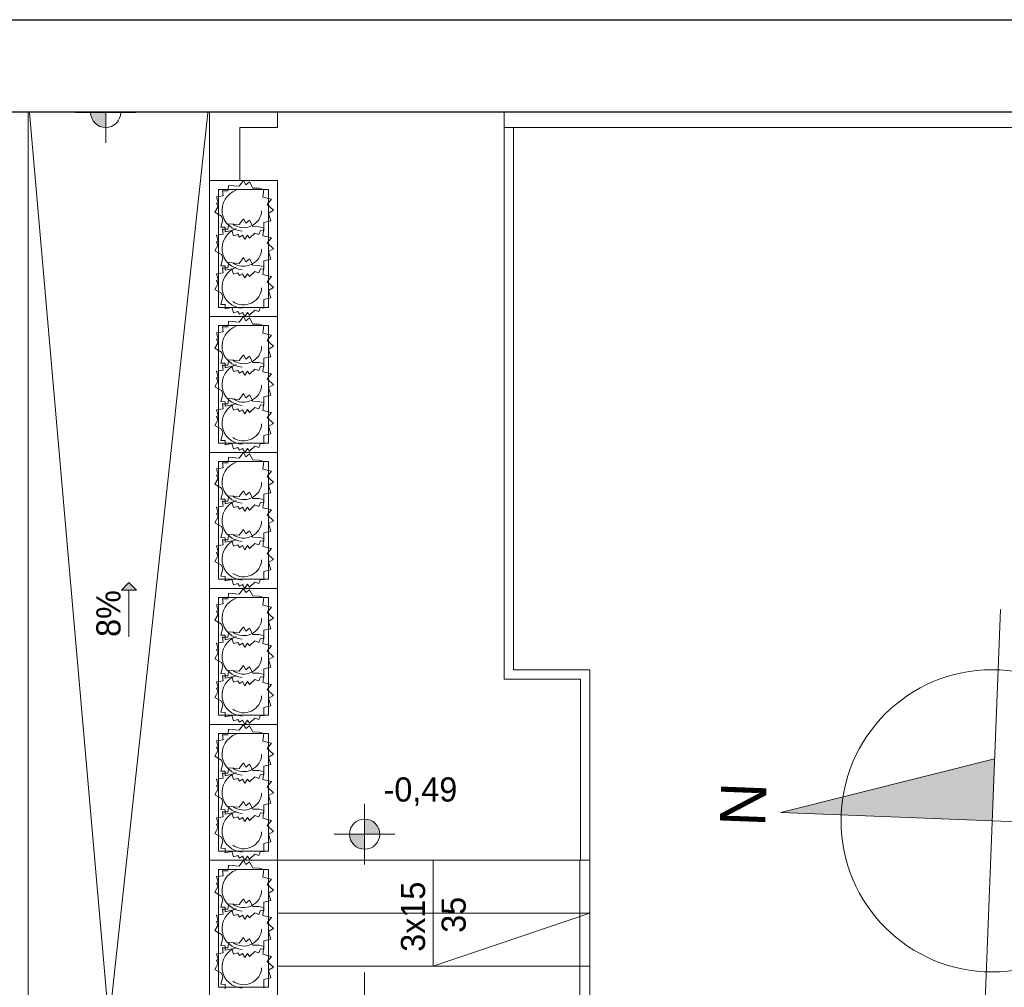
# Model space of a CAD drawing. Extents: x -220312 to -8310, y -91840 to 81907.
# Tile 113 of 128: x -111603 to -105089, y 4704 to 11109. Entities that reach past the tile are written whole.
import ezdxf

# ---------------------------------------------------------------- set-up
doc = ezdxf.new("R2010")
doc.units = 0
doc.header["$MEASUREMENT"] = 0
doc.set_wipeout_variables(frame=1)
doc.layers.add('#kan_san-op', color=34, linetype='Continuous')
for name, color, linetype, lineweight in [('#ks', 34, 'Continuous', 30), ('Arch schody_Nr_Pióra__21', 7, 'Continuous', 9), ('arch spadki_Nr_Pióra__21', 7, 'Continuous', 9), ('ARCH TABELA_Nr_Pióra__21', 7, 'Continuous', 9), ('Arch tabelki_Nr_Pióra__21', 7, 'Continuous', 9), ('arch wypelnienia_Nr_Pióra__21', 7, 'Continuous', 9), ('INWENT RZĘDNE_Nr_Pióra__21', 7, 'Continuous', 9), ('PODKŁAD', 252, 'Continuous', 35), ('RAMKA', 255, 'Continuous', 35)]:
    doc.layers.add(name, color=color, linetype=linetype, lineweight=lineweight)
doc.layers.add('Arch wyposarzenie_Nr_Pióra__4', color=7, linetype='Continuous', lineweight=9, true_color=0x029e21)
doc.styles.add('GENERATED_STYLE_2', font='txt')
doc.styles.add('GENERATED_STYLE_6', font='txt')

# ---------------------------------------------------------------- blocks, each defined once
blk = doc.blocks.new('parter')
at = {"layer": 'Arch schody_Nr_Pióra__21', "linetype": 'Continuous'}
blk.add_hatch(color=252, dxfattribs=at).paths.add_polyline_path([(-172550.6, 7383.8), (-172500.6, 7333.8), (-172600.6, 7333.8)], flags=0)
at = {"layer": 'INWENT RZĘDNE_Nr_Pióra__21', "linetype": 'Continuous'}
for points in [[(-172704.4, 10494.9), (-172604.4, 10494.9), (-172612, 10533.1), (-172633.7, 10565.6), (-172666.1, 10587.2), (-172704.4, 10594.9)], [(-172704.4, 10494.9), (-172804.4, 10494.9), (-172796.8, 10456.6), (-172775.1, 10424.1), (-172742.6, 10402.5), (-172704.4, 10394.9)], [(-170992.1, 5718), (-170892.1, 5718), (-170899.7, 5756.2), (-170921.4, 5788.7), (-170953.8, 5810.3), (-170992.1, 5818)], [(-170992.1, 5718), (-171092.1, 5718), (-171084.5, 5679.7), (-171062.8, 5647.3), (-171030.4, 5625.6), (-170992.1, 5618)]]:
    blk.add_hatch(color=252, dxfattribs=at).paths.add_polyline_path(points, flags=0)
at = {"layer": 'Arch schody_Nr_Pióra__21', "color": 252, "linetype": 'Continuous'}
for p, q in [((-173282.4, 10594.9), (-172017.4, 10594.9)), ((-173217.4, 4474.9), (-173217.4, 10594.9)), ((-172682.4, 4474.9), (-173217.4, 10594.9)), ((-172682.4, 4474.9), (-172017.4, 10594.9)), ((-172017.4, 10594.9), (-171566.5, 10594.9)), ((-172017.4, 4474.9), (-172017.4, 10594.9)), ((-171567.4, 10594.9), (-171567.4, 10394.9)), ((-170067.4, 10594.9), (-163222.4, 10594.9)), ((-170067.4, 10594.9), (-170067.4, 10394.9)), ((-172017.4, 10044.9), (-172017.4, 10494.9)), ((-171817.4, 10394.9), (-171566.5, 10394.9)), ((-171817.4, 10044.9), (-171817.4, 10394.9)), ((-170067.4, 10394.9), (-163422.4, 10394.9)), ((-170067.4, 10394.9), (-170067.4, 6744.9)), ((-170007.4, 10394.9), (-170007.4, 6804.9)), ((-171567.4, 10044.9), (-172017.4, 10044.9)), ((-172017.4, 10044.9), (-172017.4, 9144.9)), ((-171567.4, 9144.9), (-171567.4, 10044.9)), ((-171957.4, 9984.9), (-171957.4, 9204.9)), ((-171627.4, 9984.9), (-171957.4, 9984.9)), ((-171627.4, 9204.9), (-171627.4, 9984.9)), ((-171957.4, 9204.9), (-171627.4, 9204.9)), ((-171567.4, 9144.9), (-172017.4, 9144.9)), ((-171567.4, 9144.9), (-172017.4, 9144.9)), ((-172017.4, 9144.9), (-172017.4, 8244.9)), ((-171567.4, 8244.9), (-171567.4, 9144.9)), ((-171957.4, 9084.9), (-171957.4, 8304.9)), ((-171627.4, 9084.9), (-171957.4, 9084.9)), ((-171627.4, 8304.9), (-171627.4, 9084.9)), ((-171957.4, 8304.9), (-171627.4, 8304.9)), ((-171567.4, 8244.9), (-172017.4, 8244.9)), ((-172017.4, 8244.9), (-172017.4, 7344.9)), ((-171567.4, 8244.9), (-172017.4, 8244.9)), ((-171567.4, 7344.9), (-171567.4, 8244.9)), ((-171957.4, 8184.9), (-171957.4, 7404.9)), ((-171627.4, 8184.9), (-171957.4, 8184.9)), ((-171627.4, 7404.9), (-171627.4, 8184.9)), ((-172550.6, 7383.8), (-172600.6, 7333.8)), ((-172550.6, 7383.8), (-172500.6, 7333.8)), ((-171957.4, 7404.9), (-171627.4, 7404.9)), ((-172500.6, 7333.8), (-172600.6, 7333.8)), ((-172550.6, 7023.8), (-172550.6, 7333.8)), ((-171567.4, 7344.9), (-172017.4, 7344.9)), ((-171567.4, 7344.9), (-172017.4, 7344.9)), ((-172017.4, 7344.9), (-172017.4, 6444.9)), ((-171567.4, 6444.9), (-171567.4, 7344.9)), ((-171957.4, 7284.9), (-171957.4, 6504.9)), ((-171627.4, 7284.9), (-171957.4, 7284.9)), ((-171627.4, 6504.9), (-171627.4, 7284.9)), ((-169502.4, 6804.9), (-170007.4, 6804.9)), ((-169502.4, 6804.9), (-169502.4, 5544.9)), ((-169562.4, 6744.9), (-170067.4, 6744.9)), ((-169562.4, 5544.9), (-169562.4, 6744.9)), ((-171957.4, 6504.9), (-171627.4, 6504.9)), ((-171567.4, 6444.9), (-172017.4, 6444.9)), ((-171567.4, 6444.9), (-172017.4, 6444.9)), ((-172017.4, 6444.9), (-172017.4, 5544.9)), ((-171957.4, 6384.9), (-171957.4, 5604.9)), ((-171627.4, 6384.9), (-171957.4, 6384.9)), ((-171627.4, 5604.9), (-171627.4, 6384.9)), ((-171567.4, 5544.9), (-171567.4, 6444.9)), ((-171957.4, 5604.9), (-171627.4, 5604.9)), ((-171567.4, 5544.9), (-172017.4, 5544.9)), ((-172017.4, 5544.9), (-172017.4, 4644.9)), ((-171567.4, 5544.9), (-172017.4, 5544.9)), ((-171567.4, 4644.9), (-171567.4, 5544.9)), ((-169502.4, 5544.9), (-171567.4, 5544.9)), ((-170537.4, 5544.9), (-170537.4, 4844.9)), ((-169567.4, 2844.9), (-169567.4, 5544.9)), ((-169502.4, 2844.9), (-169502.4, 5544.9)), ((-171957.4, 5484.9), (-171957.4, 4704.9)), ((-171627.4, 5484.9), (-171957.4, 5484.9)), ((-171627.4, 4704.9), (-171627.4, 5484.9)), ((-169502.4, 5194.9), (-171567.4, 5194.9)), ((-170537.4, 4844.9), (-169502.4, 5194.9)), ((-169502.4, 4844.9), (-171567.4, 4844.9)), ((-171957.4, 4704.9), (-171627.4, 4704.9))]:
    blk.add_line(p, q, dxfattribs=at)
at = {"layer": 'ARCH TABELA_Nr_Pióra__21', "color": 252, "linetype": 'Continuous'}
for p, q in [((-166894.1, 4407.7), (-166785.9, 7205.6)), ((-166824.1, 6216.3), (-168238.9, 5860.7)), ((-165441, 5752.5), (-168238.9, 5860.7))]:
    blk.add_line(p, q, dxfattribs=at)
blk.add_circle((-166840, 5806.6), 1000, dxfattribs=at)
at = {"layer": 'arch wypelnienia_Nr_Pióra__21', "color": 252, "linetype": 'Continuous'}
for points in [[(-166840, 5806.6), (-168238.9, 5860.7), (-166840, 6212.3)], [(-166840, 5806.6), (-166840, 6212.3), (-166824.1, 6216.3)]]:
    blk.add_solid(points, dxfattribs=at)
at = {"layer": 'Arch wyposarzenie_Nr_Pióra__4', "color": 252, "linetype": 'Continuous'}
for p, q in [((-171821.3, 10006.7), (-171793.5, 10044.9)), ((-171793.5, 10044.9), (-171776.8, 10016.5)), ((-171776.8, 10016.5), (-171753.2, 10036)), ((-171753.2, 10036), (-171731.7, 9994.6)), ((-171932.2, 9976), (-171895.9, 9976.4)), ((-171927.2, 9942.8), (-171932.2, 9976)), ((-171895.9, 9976.4), (-171895.5, 9983.3)), ((-171895.5, 9983.3), (-171891.5, 10012.4)), ((-171891.5, 10012.4), (-171821.3, 10006.7)), ((-171731.7, 9994.6), (-171690.4, 9993.3)), ((-171690.4, 9993.3), (-171658.2, 9984.5)), ((-171658.2, 9984.5), (-171665.4, 9933.4)), ((-171971.8, 9936.8), (-171927.2, 9942.8)), ((-171959.9, 9899.4), (-171971.8, 9936.8)), ((-171665.4, 9933.4), (-171608.2, 9920)), ((-171608.2, 9920), (-171635.8, 9885.4)), ((-171983.3, 9833.8), (-171959.6, 9873)), ((-171972.3, 9891.8), (-171959.9, 9899.4)), ((-171959.6, 9873), (-171972.3, 9891.8)), ((-171635.8, 9885.4), (-171594, 9847.2)), ((-171594, 9847.2), (-171627.4, 9828)), ((-171938.6, 9808.4), (-171983.3, 9833.8)), ((-171942.3, 9735.3), (-171929.2, 9784.1)), ((-171929.2, 9784.1), (-171938.6, 9808.4)), ((-171821.3, 9752.2), (-171793.5, 9790.4)), ((-171793.5, 9790.4), (-171776.8, 9762.1)), ((-171776.8, 9762.1), (-171753.2, 9781.5)), ((-171753.2, 9781.5), (-171731.7, 9740.1)), ((-171611.3, 9778.1), (-171658.9, 9767.6)), ((-171627.4, 9828), (-171611.3, 9778.1)), ((-171913.6, 9734.6), (-171942.3, 9735.3)), ((-171932.2, 9721.6), (-171895.9, 9721.9)), ((-171927.2, 9688.4), (-171932.2, 9721.6)), ((-171914.2, 9704.8), (-171913.6, 9734.6)), ((-171869.9, 9714.6), (-171914.2, 9704.8)), ((-171895.9, 9721.9), (-171895.5, 9728.8)), ((-171895.5, 9728.8), (-171891.5, 9757.9)), ((-171891.5, 9757.9), (-171821.3, 9752.2)), ((-171858.1, 9679.3), (-171869.9, 9714.6)), ((-171731.7, 9740.1), (-171690.4, 9738.8)), ((-171680.8, 9714.1), (-171690.7, 9687.4)), ((-171690.4, 9738.8), (-171658.2, 9730)), ((-171657.6, 9711), (-171680.8, 9714.1)), ((-171658.2, 9730), (-171665.4, 9679)), ((-171658.9, 9767.6), (-171657.6, 9711)), ((-171972.3, 9637.3), (-171959.9, 9644.9)), ((-171971.8, 9682.4), (-171927.2, 9688.4)), ((-171959.9, 9644.9), (-171971.8, 9682.4)), ((-171831.5, 9687.3), (-171858.1, 9679.3)), ((-171820.4, 9669.8), (-171831.5, 9687.3)), ((-171800.2, 9682.1), (-171820.4, 9669.8)), ((-171784.7, 9655.4), (-171800.2, 9682.1)), ((-171766.6, 9682.3), (-171784.7, 9655.4)), ((-171753.6, 9663.5), (-171766.6, 9682.3)), ((-171717.4, 9696.8), (-171753.6, 9663.5)), ((-171690.7, 9687.4), (-171717.4, 9696.8)), ((-171665.4, 9679), (-171608.2, 9665.6)), ((-171608.2, 9665.6), (-171635.8, 9630.9)), ((-171983.3, 9579.4), (-171959.6, 9618.5)), ((-171938.6, 9554), (-171983.3, 9579.4)), ((-171959.6, 9618.5), (-171972.3, 9637.3)), ((-171635.8, 9630.9), (-171594, 9592.7)), ((-171594, 9592.7), (-171627.4, 9573.6)), ((-171942.3, 9480.8), (-171929.2, 9529.6)), ((-171929.2, 9529.6), (-171938.6, 9554)), ((-171821.3, 9496.1), (-171793.5, 9534.3)), ((-171793.5, 9534.3), (-171776.8, 9506)), ((-171776.8, 9506), (-171753.2, 9525.5)), ((-171753.2, 9525.5), (-171731.7, 9484)), ((-171611.3, 9523.7), (-171658.9, 9513.1)), ((-171658.9, 9513.1), (-171657.6, 9456.6)), ((-171627.4, 9573.6), (-171611.3, 9523.7)), ((-171913.6, 9480.1), (-171942.3, 9480.8)), ((-171932.2, 9465.5), (-171895.9, 9465.8)), ((-171927.2, 9432.3), (-171932.2, 9465.5)), ((-171914.2, 9450.4), (-171913.6, 9480.1)), ((-171869.9, 9460.1), (-171914.2, 9450.4)), ((-171895.9, 9465.8), (-171895.5, 9472.7)), ((-171895.5, 9472.7), (-171891.5, 9501.9)), ((-171891.5, 9501.9), (-171821.3, 9496.1)), ((-171858.1, 9424.8), (-171869.9, 9460.1)), ((-171731.7, 9484), (-171690.4, 9482.7)), ((-171680.8, 9459.7), (-171690.7, 9432.9)), ((-171690.4, 9482.7), (-171658.2, 9474)), ((-171657.6, 9456.6), (-171680.8, 9459.7)), ((-171658.2, 9474), (-171665.4, 9422.9)), ((-171972.3, 9381.2), (-171959.9, 9388.8)), ((-171959.6, 9362.4), (-171972.3, 9381.2)), ((-171971.8, 9426.3), (-171927.2, 9432.3)), ((-171959.9, 9388.8), (-171971.8, 9426.3)), ((-171831.5, 9432.8), (-171858.1, 9424.8)), ((-171820.4, 9415.3), (-171831.5, 9432.8)), ((-171800.2, 9427.7), (-171820.4, 9415.3)), ((-171784.7, 9400.9), (-171800.2, 9427.7)), ((-171766.6, 9427.8), (-171784.7, 9400.9)), ((-171753.6, 9409), (-171766.6, 9427.8)), ((-171717.4, 9442.4), (-171753.6, 9409)), ((-171690.7, 9432.9), (-171717.4, 9442.4)), ((-171665.4, 9422.9), (-171608.2, 9409.5)), ((-171608.2, 9409.5), (-171635.8, 9374.9)), ((-171983.3, 9323.3), (-171959.6, 9362.4)), ((-171938.6, 9297.9), (-171983.3, 9323.3)), ((-171635.8, 9374.9), (-171594, 9336.7)), ((-171594, 9336.7), (-171627.4, 9317.5)), ((-171627.4, 9317.5), (-171611.3, 9267.6)), ((-171942.3, 9224.7), (-171929.2, 9273.6)), ((-171929.2, 9273.6), (-171938.6, 9297.9)), ((-171611.3, 9267.6), (-171658.9, 9257)), ((-171658.9, 9257), (-171657.6, 9200.5)), ((-171913.6, 9224), (-171942.3, 9224.7)), ((-171914.2, 9194.3), (-171913.6, 9224)), ((-171869.9, 9204), (-171914.2, 9194.3)), ((-171858.1, 9168.8), (-171869.9, 9204)), ((-171717.4, 9186.3), (-171753.6, 9152.9)), ((-171690.7, 9176.8), (-171717.4, 9186.3)), ((-171680.8, 9203.6), (-171690.7, 9176.8)), ((-171657.6, 9200.5), (-171680.8, 9203.6)), ((-171831.5, 9176.7), (-171858.1, 9168.8)), ((-171820.4, 9159.2), (-171831.5, 9176.7)), ((-171821.3, 9106.7), (-171793.5, 9144.9)), ((-171800.2, 9171.6), (-171820.4, 9159.2)), ((-171784.7, 9144.9), (-171800.2, 9171.6)), ((-171793.5, 9144.9), (-171776.8, 9116.5)), ((-171766.6, 9171.7), (-171784.7, 9144.9)), ((-171776.8, 9116.5), (-171753.2, 9136)), ((-171753.6, 9152.9), (-171766.6, 9171.7)), ((-171753.2, 9136), (-171731.7, 9094.6)), ((-171932.2, 9076), (-171895.9, 9076.4)), ((-171927.2, 9042.8), (-171932.2, 9076)), ((-171895.9, 9076.4), (-171895.5, 9083.3)), ((-171895.5, 9083.3), (-171891.5, 9112.4)), ((-171891.5, 9112.4), (-171821.3, 9106.7)), ((-171731.7, 9094.6), (-171690.4, 9093.3)), ((-171690.4, 9093.3), (-171658.2, 9084.5)), ((-171658.2, 9084.5), (-171665.4, 9033.4)), ((-171972.3, 8991.8), (-171959.9, 8999.4)), ((-171959.6, 8973), (-171972.3, 8991.8)), ((-171971.8, 9036.8), (-171927.2, 9042.8)), ((-171959.9, 8999.4), (-171971.8, 9036.8)), ((-171665.4, 9033.4), (-171608.2, 9020)), ((-171608.2, 9020), (-171635.8, 8985.4)), ((-171983.3, 8933.8), (-171959.6, 8973)), ((-171938.6, 8908.4), (-171983.3, 8933.8)), ((-171635.8, 8985.4), (-171594, 8947.2)), ((-171594, 8947.2), (-171627.4, 8928)), ((-171627.4, 8928), (-171611.3, 8878.1)), ((-171942.3, 8835.3), (-171929.2, 8884.1)), ((-171929.2, 8884.1), (-171938.6, 8908.4)), ((-171821.3, 8852.2), (-171793.5, 8890.4)), ((-171793.5, 8890.4), (-171776.8, 8862.1)), ((-171776.8, 8862.1), (-171753.2, 8881.5)), ((-171753.2, 8881.5), (-171731.7, 8840.1)), ((-171611.3, 8878.1), (-171658.9, 8867.6)), ((-171658.9, 8867.6), (-171657.6, 8811)), ((-171913.6, 8834.6), (-171942.3, 8835.3)), ((-171932.2, 8821.6), (-171895.9, 8821.9)), ((-171927.2, 8788.4), (-171932.2, 8821.6)), ((-171914.2, 8804.8), (-171913.6, 8834.6)), ((-171869.9, 8814.6), (-171914.2, 8804.8)), ((-171895.9, 8821.9), (-171895.5, 8828.8)), ((-171895.5, 8828.8), (-171891.5, 8857.9)), ((-171891.5, 8857.9), (-171821.3, 8852.2)), ((-171858.1, 8779.3), (-171869.9, 8814.6)), ((-171717.4, 8796.8), (-171753.6, 8763.5)), ((-171731.7, 8840.1), (-171690.4, 8838.8)), ((-171690.7, 8787.4), (-171717.4, 8796.8)), ((-171680.8, 8814.1), (-171690.7, 8787.4)), ((-171690.4, 8838.8), (-171658.2, 8830)), ((-171657.6, 8811), (-171680.8, 8814.1)), ((-171658.2, 8830), (-171665.4, 8779)), ((-171972.3, 8737.3), (-171959.9, 8744.9)), ((-171959.6, 8718.5), (-171972.3, 8737.3)), ((-171971.8, 8782.4), (-171927.2, 8788.4)), ((-171959.9, 8744.9), (-171971.8, 8782.4)), ((-171831.5, 8787.3), (-171858.1, 8779.3)), ((-171820.4, 8769.8), (-171831.5, 8787.3)), ((-171800.2, 8782.1), (-171820.4, 8769.8)), ((-171784.7, 8755.4), (-171800.2, 8782.1)), ((-171766.6, 8782.3), (-171784.7, 8755.4)), ((-171753.6, 8763.5), (-171766.6, 8782.3)), ((-171665.4, 8779), (-171608.2, 8765.6)), ((-171608.2, 8765.6), (-171635.8, 8730.9)), ((-171635.8, 8730.9), (-171594, 8692.7)), ((-171983.3, 8679.4), (-171959.6, 8718.5)), ((-171938.6, 8654), (-171983.3, 8679.4)), ((-171594, 8692.7), (-171627.4, 8673.6)), ((-171627.4, 8673.6), (-171611.3, 8623.7)), ((-171942.3, 8580.8), (-171929.2, 8629.6)), ((-171929.2, 8629.6), (-171938.6, 8654)), ((-171895.5, 8572.7), (-171891.5, 8601.9)), ((-171891.5, 8601.9), (-171821.3, 8596.1)), ((-171821.3, 8596.1), (-171793.5, 8634.3)), ((-171793.5, 8634.3), (-171776.8, 8606)), ((-171776.8, 8606), (-171753.2, 8625.5)), ((-171753.2, 8625.5), (-171731.7, 8584)), ((-171611.3, 8623.7), (-171658.9, 8613.1)), ((-171658.9, 8613.1), (-171657.6, 8556.6)), ((-171913.6, 8580.1), (-171942.3, 8580.8)), ((-171932.2, 8565.5), (-171895.9, 8565.8)), ((-171927.2, 8532.3), (-171932.2, 8565.5)), ((-171914.2, 8550.4), (-171913.6, 8580.1)), ((-171869.9, 8560.1), (-171914.2, 8550.4)), ((-171895.9, 8565.8), (-171895.5, 8572.7)), ((-171858.1, 8524.8), (-171869.9, 8560.1)), ((-171717.4, 8542.4), (-171753.6, 8509)), ((-171731.7, 8584), (-171690.4, 8582.7)), ((-171690.7, 8532.9), (-171717.4, 8542.4)), ((-171680.8, 8559.7), (-171690.7, 8532.9)), ((-171690.4, 8582.7), (-171658.2, 8574)), ((-171657.6, 8556.6), (-171680.8, 8559.7)), ((-171658.2, 8574), (-171665.4, 8522.9)), ((-171972.3, 8481.2), (-171959.9, 8488.8)), ((-171959.6, 8462.4), (-171972.3, 8481.2)), ((-171971.8, 8526.3), (-171927.2, 8532.3)), ((-171959.9, 8488.8), (-171971.8, 8526.3)), ((-171831.5, 8532.8), (-171858.1, 8524.8)), ((-171820.4, 8515.3), (-171831.5, 8532.8)), ((-171800.2, 8527.7), (-171820.4, 8515.3)), ((-171784.7, 8500.9), (-171800.2, 8527.7)), ((-171766.6, 8527.8), (-171784.7, 8500.9)), ((-171753.6, 8509), (-171766.6, 8527.8)), ((-171665.4, 8522.9), (-171608.2, 8509.5)), ((-171608.2, 8509.5), (-171635.8, 8474.9)), ((-171635.8, 8474.9), (-171594, 8436.7)), ((-171983.3, 8423.3), (-171959.6, 8462.4)), ((-171938.6, 8397.9), (-171983.3, 8423.3)), ((-171594, 8436.7), (-171627.4, 8417.5)), ((-171627.4, 8417.5), (-171611.3, 8367.6)), ((-171942.3, 8324.7), (-171929.2, 8373.6)), ((-171929.2, 8373.6), (-171938.6, 8397.9)), ((-171611.3, 8367.6), (-171658.9, 8357)), ((-171658.9, 8357), (-171657.6, 8300.5)), ((-171913.6, 8324), (-171942.3, 8324.7)), ((-171914.2, 8294.3), (-171913.6, 8324)), ((-171869.9, 8304), (-171914.2, 8294.3)), ((-171858.1, 8268.8), (-171869.9, 8304)), ((-171831.5, 8276.7), (-171858.1, 8268.8)), ((-171820.4, 8259.2), (-171831.5, 8276.7)), ((-171717.4, 8286.3), (-171753.6, 8252.9)), ((-171690.7, 8276.8), (-171717.4, 8286.3)), ((-171680.8, 8303.6), (-171690.7, 8276.8)), ((-171657.6, 8300.5), (-171680.8, 8303.6)), ((-171895.5, 8183.3), (-171891.5, 8212.4)), ((-171891.5, 8212.4), (-171821.3, 8206.7)), ((-171821.3, 8206.7), (-171793.5, 8244.9)), ((-171800.2, 8271.6), (-171820.4, 8259.2)), ((-171784.7, 8244.9), (-171800.2, 8271.6)), ((-171793.5, 8244.9), (-171776.8, 8216.5)), ((-171766.6, 8271.7), (-171784.7, 8244.9)), ((-171776.8, 8216.5), (-171753.2, 8236)), ((-171753.6, 8252.9), (-171766.6, 8271.7)), ((-171753.2, 8236), (-171731.7, 8194.6)), ((-171971.8, 8136.8), (-171927.2, 8142.8)), ((-171932.2, 8176), (-171895.9, 8176.4)), ((-171927.2, 8142.8), (-171932.2, 8176)), ((-171895.9, 8176.4), (-171895.5, 8183.3)), ((-171731.7, 8194.6), (-171690.4, 8193.3)), ((-171690.4, 8193.3), (-171658.2, 8184.5)), ((-171658.2, 8184.5), (-171665.4, 8133.4)), ((-171972.3, 8091.8), (-171959.9, 8099.4)), ((-171959.6, 8073), (-171972.3, 8091.8)), ((-171959.9, 8099.4), (-171971.8, 8136.8)), ((-171665.4, 8133.4), (-171608.2, 8120)), ((-171608.2, 8120), (-171635.8, 8085.4)), ((-171635.8, 8085.4), (-171594, 8047.2)), ((-171983.3, 8033.8), (-171959.6, 8073)), ((-171938.6, 8008.4), (-171983.3, 8033.8)), ((-171594, 8047.2), (-171627.4, 8028)), ((-171627.4, 8028), (-171611.3, 7978.1)), ((-171942.3, 7935.3), (-171929.2, 7984.1)), ((-171929.2, 7984.1), (-171938.6, 8008.4)), ((-171895.5, 7928.8), (-171891.5, 7957.9)), ((-171891.5, 7957.9), (-171821.3, 7952.2)), ((-171821.3, 7952.2), (-171793.5, 7990.4)), ((-171793.5, 7990.4), (-171776.8, 7962.1)), ((-171776.8, 7962.1), (-171753.2, 7981.5)), ((-171753.2, 7981.5), (-171731.7, 7940.1)), ((-171611.3, 7978.1), (-171658.9, 7967.6)), ((-171658.9, 7967.6), (-171657.6, 7911)), ((-171971.8, 7882.4), (-171927.2, 7888.4)), ((-171959.9, 7844.9), (-171971.8, 7882.4)), ((-171913.6, 7934.6), (-171942.3, 7935.3)), ((-171932.2, 7921.6), (-171895.9, 7921.9)), ((-171927.2, 7888.4), (-171932.2, 7921.6)), ((-171914.2, 7904.8), (-171913.6, 7934.6)), ((-171869.9, 7914.6), (-171914.2, 7904.8)), ((-171895.9, 7921.9), (-171895.5, 7928.8)), ((-171858.1, 7879.3), (-171869.9, 7914.6)), ((-171831.5, 7887.3), (-171858.1, 7879.3)), ((-171820.4, 7869.8), (-171831.5, 7887.3)), ((-171800.2, 7882.1), (-171820.4, 7869.8)), ((-171784.7, 7855.4), (-171800.2, 7882.1)), ((-171766.6, 7882.3), (-171784.7, 7855.4)), ((-171753.6, 7863.5), (-171766.6, 7882.3)), ((-171717.4, 7896.8), (-171753.6, 7863.5)), ((-171731.7, 7940.1), (-171690.4, 7938.8)), ((-171690.7, 7887.4), (-171717.4, 7896.8)), ((-171680.8, 7914.1), (-171690.7, 7887.4)), ((-171690.4, 7938.8), (-171658.2, 7930)), ((-171657.6, 7911), (-171680.8, 7914.1)), ((-171658.2, 7930), (-171665.4, 7879)), ((-171983.3, 7779.4), (-171959.6, 7818.5)), ((-171972.3, 7837.3), (-171959.9, 7844.9)), ((-171959.6, 7818.5), (-171972.3, 7837.3)), ((-171665.4, 7879), (-171608.2, 7865.6)), ((-171608.2, 7865.6), (-171635.8, 7830.9)), ((-171635.8, 7830.9), (-171594, 7792.7)), ((-171938.6, 7754), (-171983.3, 7779.4)), ((-171929.2, 7729.6), (-171938.6, 7754)), ((-171594, 7792.7), (-171627.4, 7773.6)), ((-171627.4, 7773.6), (-171611.3, 7723.7)), ((-171942.3, 7680.8), (-171929.2, 7729.6)), ((-171895.5, 7672.7), (-171891.5, 7701.9)), ((-171891.5, 7701.9), (-171821.3, 7696.1)), ((-171821.3, 7696.1), (-171793.5, 7734.3)), ((-171793.5, 7734.3), (-171776.8, 7706)), ((-171776.8, 7706), (-171753.2, 7725.5)), ((-171753.2, 7725.5), (-171731.7, 7684)), ((-171611.3, 7723.7), (-171658.9, 7713.1)), ((-171658.9, 7713.1), (-171657.6, 7656.6)), ((-171971.8, 7626.3), (-171927.2, 7632.3)), ((-171959.9, 7588.8), (-171971.8, 7626.3)), ((-171913.6, 7680.1), (-171942.3, 7680.8)), ((-171932.2, 7665.5), (-171895.9, 7665.8)), ((-171927.2, 7632.3), (-171932.2, 7665.5)), ((-171914.2, 7650.4), (-171913.6, 7680.1)), ((-171869.9, 7660.1), (-171914.2, 7650.4)), ((-171895.9, 7665.8), (-171895.5, 7672.7)), ((-171858.1, 7624.8), (-171869.9, 7660.1)), ((-171831.5, 7632.8), (-171858.1, 7624.8)), ((-171820.4, 7615.3), (-171831.5, 7632.8)), ((-171800.2, 7627.7), (-171820.4, 7615.3)), ((-171784.7, 7600.9), (-171800.2, 7627.7)), ((-171766.6, 7627.8), (-171784.7, 7600.9)), ((-171753.6, 7609), (-171766.6, 7627.8)), ((-171717.4, 7642.4), (-171753.6, 7609)), ((-171731.7, 7684), (-171690.4, 7682.7)), ((-171690.7, 7632.9), (-171717.4, 7642.4)), ((-171680.8, 7659.7), (-171690.7, 7632.9)), ((-171690.4, 7682.7), (-171658.2, 7674)), ((-171657.6, 7656.6), (-171680.8, 7659.7)), ((-171658.2, 7674), (-171665.4, 7622.9)), ((-171665.4, 7622.9), (-171608.2, 7609.5)), ((-171983.3, 7523.3), (-171959.6, 7562.4)), ((-171972.3, 7581.2), (-171959.9, 7588.8)), ((-171959.6, 7562.4), (-171972.3, 7581.2)), ((-171608.2, 7609.5), (-171635.8, 7574.9)), ((-171635.8, 7574.9), (-171594, 7536.7)), ((-171938.6, 7497.9), (-171983.3, 7523.3)), ((-171929.2, 7473.6), (-171938.6, 7497.9)), ((-171594, 7536.7), (-171627.4, 7517.5)), ((-171627.4, 7517.5), (-171611.3, 7467.6)), ((-171942.3, 7424.7), (-171929.2, 7473.6)), ((-171611.3, 7467.6), (-171658.9, 7457)), ((-171658.9, 7457), (-171657.6, 7400.5)), ((-171913.6, 7424), (-171942.3, 7424.7)), ((-171914.2, 7394.3), (-171913.6, 7424)), ((-171869.9, 7404), (-171914.2, 7394.3)), ((-171858.1, 7368.8), (-171869.9, 7404)), ((-171831.5, 7376.7), (-171858.1, 7368.8)), ((-171820.4, 7359.2), (-171831.5, 7376.7)), ((-171800.2, 7371.6), (-171820.4, 7359.2)), ((-171784.7, 7344.9), (-171800.2, 7371.6)), ((-171766.6, 7371.7), (-171784.7, 7344.9)), ((-171753.6, 7352.9), (-171766.6, 7371.7)), ((-171717.4, 7386.3), (-171753.6, 7352.9)), ((-171690.7, 7376.8), (-171717.4, 7386.3)), ((-171680.8, 7403.6), (-171690.7, 7376.8)), ((-171657.6, 7400.5), (-171680.8, 7403.6)), ((-171895.5, 7283.3), (-171891.5, 7312.4)), ((-171891.5, 7312.4), (-171821.3, 7306.7)), ((-171821.3, 7306.7), (-171793.5, 7344.9)), ((-171793.5, 7344.9), (-171776.8, 7316.5)), ((-171776.8, 7316.5), (-171753.2, 7336)), ((-171753.2, 7336), (-171731.7, 7294.6)), ((-171971.8, 7236.8), (-171927.2, 7242.8)), ((-171959.9, 7199.4), (-171971.8, 7236.8)), ((-171932.2, 7276), (-171895.9, 7276.4)), ((-171927.2, 7242.8), (-171932.2, 7276)), ((-171895.9, 7276.4), (-171895.5, 7283.3)), ((-171731.7, 7294.6), (-171690.4, 7293.3)), ((-171690.4, 7293.3), (-171658.2, 7284.5)), ((-171658.2, 7284.5), (-171665.4, 7233.4)), ((-171665.4, 7233.4), (-171608.2, 7220)), ((-171983.3, 7133.8), (-171959.6, 7173)), ((-171972.3, 7191.8), (-171959.9, 7199.4)), ((-171959.6, 7173), (-171972.3, 7191.8)), ((-171608.2, 7220), (-171635.8, 7185.4)), ((-171635.8, 7185.4), (-171594, 7147.2)), ((-171938.6, 7108.4), (-171983.3, 7133.8)), ((-171929.2, 7084.1), (-171938.6, 7108.4)), ((-171594, 7147.2), (-171627.4, 7128)), ((-171627.4, 7128), (-171611.3, 7078.1)), ((-171942.3, 7035.3), (-171929.2, 7084.1)), ((-171913.6, 7034.6), (-171942.3, 7035.3)), ((-171895.5, 7028.8), (-171891.5, 7057.9)), ((-171891.5, 7057.9), (-171821.3, 7052.2)), ((-171821.3, 7052.2), (-171793.5, 7090.4)), ((-171793.5, 7090.4), (-171776.8, 7062.1)), ((-171776.8, 7062.1), (-171753.2, 7081.5)), ((-171753.2, 7081.5), (-171731.7, 7040.1)), ((-171731.7, 7040.1), (-171690.4, 7038.8)), ((-171690.4, 7038.8), (-171658.2, 7030)), ((-171611.3, 7078.1), (-171658.9, 7067.6)), ((-171658.9, 7067.6), (-171657.6, 7011)), ((-171971.8, 6982.4), (-171927.2, 6988.4)), ((-171959.9, 6944.9), (-171971.8, 6982.4)), ((-171932.2, 7021.6), (-171895.9, 7021.9)), ((-171927.2, 6988.4), (-171932.2, 7021.6)), ((-171914.2, 7004.8), (-171913.6, 7034.6)), ((-171869.9, 7014.6), (-171914.2, 7004.8)), ((-171895.9, 7021.9), (-171895.5, 7028.8)), ((-171858.1, 6979.3), (-171869.9, 7014.6)), ((-171831.5, 6987.3), (-171858.1, 6979.3)), ((-171820.4, 6969.8), (-171831.5, 6987.3)), ((-171800.2, 6982.1), (-171820.4, 6969.8)), ((-171784.7, 6955.4), (-171800.2, 6982.1)), ((-171766.6, 6982.3), (-171784.7, 6955.4)), ((-171753.6, 6963.5), (-171766.6, 6982.3)), ((-171717.4, 6996.8), (-171753.6, 6963.5)), ((-171690.7, 6987.4), (-171717.4, 6996.8)), ((-171680.8, 7014.1), (-171690.7, 6987.4)), ((-171657.6, 7011), (-171680.8, 7014.1)), ((-171658.2, 7030), (-171665.4, 6979)), ((-171665.4, 6979), (-171608.2, 6965.6)), ((-171983.3, 6879.4), (-171959.6, 6918.5)), ((-171972.3, 6937.3), (-171959.9, 6944.9)), ((-171959.6, 6918.5), (-171972.3, 6937.3)), ((-171608.2, 6965.6), (-171635.8, 6930.9)), ((-171635.8, 6930.9), (-171594, 6892.7)), ((-171938.6, 6854), (-171983.3, 6879.4)), ((-171929.2, 6829.6), (-171938.6, 6854)), ((-171594, 6892.7), (-171627.4, 6873.6)), ((-171627.4, 6873.6), (-171611.3, 6823.7)), ((-171942.3, 6780.8), (-171929.2, 6829.6)), ((-171913.6, 6780.1), (-171942.3, 6780.8)), ((-171914.2, 6750.4), (-171913.6, 6780.1)), ((-171895.5, 6772.7), (-171891.5, 6801.9)), ((-171891.5, 6801.9), (-171821.3, 6796.1)), ((-171821.3, 6796.1), (-171793.5, 6834.3)), ((-171793.5, 6834.3), (-171776.8, 6806)), ((-171776.8, 6806), (-171753.2, 6825.5)), ((-171753.2, 6825.5), (-171731.7, 6784)), ((-171731.7, 6784), (-171690.4, 6782.7)), ((-171690.4, 6782.7), (-171658.2, 6774)), ((-171611.3, 6823.7), (-171658.9, 6813.1)), ((-171658.9, 6813.1), (-171657.6, 6756.6)), ((-171971.8, 6726.3), (-171927.2, 6732.3)), ((-171959.9, 6688.8), (-171971.8, 6726.3)), ((-171932.2, 6765.5), (-171895.9, 6765.8)), ((-171927.2, 6732.3), (-171932.2, 6765.5)), ((-171869.9, 6760.1), (-171914.2, 6750.4)), ((-171895.9, 6765.8), (-171895.5, 6772.7)), ((-171858.1, 6724.8), (-171869.9, 6760.1)), ((-171831.5, 6732.8), (-171858.1, 6724.8)), ((-171820.4, 6715.3), (-171831.5, 6732.8)), ((-171800.2, 6727.7), (-171820.4, 6715.3)), ((-171784.7, 6700.9), (-171800.2, 6727.7)), ((-171766.6, 6727.8), (-171784.7, 6700.9)), ((-171753.6, 6709), (-171766.6, 6727.8)), ((-171717.4, 6742.4), (-171753.6, 6709)), ((-171690.7, 6732.9), (-171717.4, 6742.4)), ((-171680.8, 6759.7), (-171690.7, 6732.9)), ((-171657.6, 6756.6), (-171680.8, 6759.7)), ((-171658.2, 6774), (-171665.4, 6722.9)), ((-171665.4, 6722.9), (-171608.2, 6709.5)), ((-171608.2, 6709.5), (-171635.8, 6674.9)), ((-171983.3, 6623.3), (-171959.6, 6662.4)), ((-171972.3, 6681.2), (-171959.9, 6688.8)), ((-171959.6, 6662.4), (-171972.3, 6681.2)), ((-171635.8, 6674.9), (-171594, 6636.7)), ((-171938.6, 6597.9), (-171983.3, 6623.3)), ((-171929.2, 6573.6), (-171938.6, 6597.9)), ((-171594, 6636.7), (-171627.4, 6617.5)), ((-171627.4, 6617.5), (-171611.3, 6567.6)), ((-171942.3, 6524.7), (-171929.2, 6573.6)), ((-171913.6, 6524), (-171942.3, 6524.7)), ((-171914.2, 6494.3), (-171913.6, 6524)), ((-171611.3, 6567.6), (-171658.9, 6557)), ((-171658.9, 6557), (-171657.6, 6500.5)), ((-171869.9, 6504), (-171914.2, 6494.3)), ((-171858.1, 6468.8), (-171869.9, 6504)), ((-171831.5, 6476.7), (-171858.1, 6468.8)), ((-171820.4, 6459.2), (-171831.5, 6476.7)), ((-171800.2, 6471.6), (-171820.4, 6459.2)), ((-171784.7, 6444.9), (-171800.2, 6471.6)), ((-171766.6, 6471.7), (-171784.7, 6444.9)), ((-171753.6, 6452.9), (-171766.6, 6471.7)), ((-171717.4, 6486.3), (-171753.6, 6452.9)), ((-171690.7, 6476.8), (-171717.4, 6486.3)), ((-171680.8, 6503.6), (-171690.7, 6476.8)), ((-171657.6, 6500.5), (-171680.8, 6503.6)), ((-171895.5, 6383.3), (-171891.5, 6412.4)), ((-171891.5, 6412.4), (-171821.3, 6406.7)), ((-171821.3, 6406.7), (-171793.5, 6444.9)), ((-171793.5, 6444.9), (-171776.8, 6416.5)), ((-171776.8, 6416.5), (-171753.2, 6436)), ((-171753.2, 6436), (-171731.7, 6394.6)), ((-171731.7, 6394.6), (-171690.4, 6393.3)), ((-171690.4, 6393.3), (-171658.2, 6384.5)), ((-171658.2, 6384.5), (-171665.4, 6333.4)), ((-171971.8, 6336.8), (-171927.2, 6342.8)), ((-171959.9, 6299.4), (-171971.8, 6336.8)), ((-171932.2, 6376), (-171895.9, 6376.4)), ((-171927.2, 6342.8), (-171932.2, 6376)), ((-171895.9, 6376.4), (-171895.5, 6383.3)), ((-171665.4, 6333.4), (-171608.2, 6320)), ((-171608.2, 6320), (-171635.8, 6285.4)), ((-171983.3, 6233.8), (-171959.6, 6273)), ((-171972.3, 6291.8), (-171959.9, 6299.4)), ((-171959.6, 6273), (-171972.3, 6291.8)), ((-171635.8, 6285.4), (-171594, 6247.2)), ((-171938.6, 6208.4), (-171983.3, 6233.8)), ((-171929.2, 6184.1), (-171938.6, 6208.4)), ((-171821.3, 6152.2), (-171793.5, 6190.4)), ((-171793.5, 6190.4), (-171776.8, 6162.1)), ((-171594, 6247.2), (-171627.4, 6228)), ((-171627.4, 6228), (-171611.3, 6178.1)), ((-171942.3, 6135.3), (-171929.2, 6184.1)), ((-171913.6, 6134.6), (-171942.3, 6135.3)), ((-171914.2, 6104.8), (-171913.6, 6134.6)), ((-171895.9, 6121.9), (-171895.5, 6128.8)), ((-171895.5, 6128.8), (-171891.5, 6157.9)), ((-171891.5, 6157.9), (-171821.3, 6152.2)), ((-171776.8, 6162.1), (-171753.2, 6181.5)), ((-171753.2, 6181.5), (-171731.7, 6140.1)), ((-171731.7, 6140.1), (-171690.4, 6138.8)), ((-171690.4, 6138.8), (-171658.2, 6130)), ((-171658.2, 6130), (-171665.4, 6079)), ((-171611.3, 6178.1), (-171658.9, 6167.6)), ((-171658.9, 6167.6), (-171657.6, 6111)), ((-171971.8, 6082.4), (-171927.2, 6088.4)), ((-171959.9, 6044.9), (-171971.8, 6082.4)), ((-171932.2, 6121.6), (-171895.9, 6121.9)), ((-171927.2, 6088.4), (-171932.2, 6121.6)), ((-171869.9, 6114.6), (-171914.2, 6104.8)), ((-171858.1, 6079.3), (-171869.9, 6114.6)), ((-171831.5, 6087.3), (-171858.1, 6079.3)), ((-171820.4, 6069.8), (-171831.5, 6087.3)), ((-171800.2, 6082.1), (-171820.4, 6069.8)), ((-171784.7, 6055.4), (-171800.2, 6082.1)), ((-171766.6, 6082.3), (-171784.7, 6055.4)), ((-171753.6, 6063.5), (-171766.6, 6082.3)), ((-171717.4, 6096.8), (-171753.6, 6063.5)), ((-171690.7, 6087.4), (-171717.4, 6096.8)), ((-171680.8, 6114.1), (-171690.7, 6087.4)), ((-171657.6, 6111), (-171680.8, 6114.1)), ((-171665.4, 6079), (-171608.2, 6065.6)), ((-171608.2, 6065.6), (-171635.8, 6030.9)), ((-171983.3, 5979.4), (-171959.6, 6018.5)), ((-171972.3, 6037.3), (-171959.9, 6044.9)), ((-171959.6, 6018.5), (-171972.3, 6037.3)), ((-171635.8, 6030.9), (-171594, 5992.7)), ((-171938.6, 5954), (-171983.3, 5979.4)), ((-171942.3, 5880.8), (-171929.2, 5929.6)), ((-171929.2, 5929.6), (-171938.6, 5954)), ((-171821.3, 5896.1), (-171793.5, 5934.3)), ((-171793.5, 5934.3), (-171776.8, 5906)), ((-171594, 5992.7), (-171627.4, 5973.6)), ((-171627.4, 5973.6), (-171611.3, 5923.7)), ((-171913.6, 5880.1), (-171942.3, 5880.8)), ((-171932.2, 5865.5), (-171895.9, 5865.8)), ((-171927.2, 5832.3), (-171932.2, 5865.5)), ((-171914.2, 5850.4), (-171913.6, 5880.1)), ((-171895.9, 5865.8), (-171895.5, 5872.7)), ((-171895.5, 5872.7), (-171891.5, 5901.9)), ((-171891.5, 5901.9), (-171821.3, 5896.1)), ((-171776.8, 5906), (-171753.2, 5925.5)), ((-171753.2, 5925.5), (-171731.7, 5884)), ((-171731.7, 5884), (-171690.4, 5882.7)), ((-171690.4, 5882.7), (-171658.2, 5874)), ((-171658.2, 5874), (-171665.4, 5822.9)), ((-171611.3, 5923.7), (-171658.9, 5913.1)), ((-171658.9, 5913.1), (-171657.6, 5856.6)), ((-171971.8, 5826.3), (-171927.2, 5832.3)), ((-171959.9, 5788.8), (-171971.8, 5826.3)), ((-171869.9, 5860.1), (-171914.2, 5850.4)), ((-171858.1, 5824.8), (-171869.9, 5860.1)), ((-171831.5, 5832.8), (-171858.1, 5824.8)), ((-171820.4, 5815.3), (-171831.5, 5832.8)), ((-171800.2, 5827.7), (-171820.4, 5815.3)), ((-171784.7, 5800.9), (-171800.2, 5827.7)), ((-171766.6, 5827.8), (-171784.7, 5800.9)), ((-171753.6, 5809), (-171766.6, 5827.8)), ((-171717.4, 5842.4), (-171753.6, 5809)), ((-171690.7, 5832.9), (-171717.4, 5842.4)), ((-171680.8, 5859.7), (-171690.7, 5832.9)), ((-171657.6, 5856.6), (-171680.8, 5859.7)), ((-171665.4, 5822.9), (-171608.2, 5809.5)), ((-171608.2, 5809.5), (-171635.8, 5774.9)), ((-171983.3, 5723.3), (-171959.6, 5762.4)), ((-171972.3, 5781.2), (-171959.9, 5788.8)), ((-171959.6, 5762.4), (-171972.3, 5781.2)), ((-171635.8, 5774.9), (-171594, 5736.7)), ((-171594, 5736.7), (-171627.4, 5717.5)), ((-171938.6, 5697.9), (-171983.3, 5723.3)), ((-171942.3, 5624.7), (-171929.2, 5673.6)), ((-171929.2, 5673.6), (-171938.6, 5697.9)), ((-171611.3, 5667.6), (-171658.9, 5657)), ((-171627.4, 5717.5), (-171611.3, 5667.6)), ((-171913.6, 5624), (-171942.3, 5624.7)), ((-171914.2, 5594.3), (-171913.6, 5624)), ((-171869.9, 5604), (-171914.2, 5594.3)), ((-171858.1, 5568.8), (-171869.9, 5604)), ((-171680.8, 5603.6), (-171690.7, 5576.8)), ((-171657.6, 5600.5), (-171680.8, 5603.6)), ((-171658.9, 5657), (-171657.6, 5600.5)), ((-171831.5, 5576.7), (-171858.1, 5568.8)), ((-171820.4, 5559.2), (-171831.5, 5576.7)), ((-171821.3, 5506.7), (-171793.5, 5544.9)), ((-171800.2, 5571.6), (-171820.4, 5559.2)), ((-171784.7, 5544.9), (-171800.2, 5571.6)), ((-171793.5, 5544.9), (-171776.8, 5516.5)), ((-171766.6, 5571.7), (-171784.7, 5544.9)), ((-171753.6, 5552.9), (-171766.6, 5571.7)), ((-171717.4, 5586.3), (-171753.6, 5552.9)), ((-171690.7, 5576.8), (-171717.4, 5586.3)), ((-171932.2, 5476), (-171895.9, 5476.4)), ((-171927.2, 5442.8), (-171932.2, 5476)), ((-171895.9, 5476.4), (-171895.5, 5483.3)), ((-171895.5, 5483.3), (-171891.5, 5512.4)), ((-171891.5, 5512.4), (-171821.3, 5506.7)), ((-171776.8, 5516.5), (-171753.2, 5536)), ((-171753.2, 5536), (-171731.7, 5494.6)), ((-171731.7, 5494.6), (-171690.4, 5493.3)), ((-171690.4, 5493.3), (-171658.2, 5484.5)), ((-171658.2, 5484.5), (-171665.4, 5433.4)), ((-171971.8, 5436.8), (-171927.2, 5442.8)), ((-171959.9, 5399.4), (-171971.8, 5436.8)), ((-171665.4, 5433.4), (-171608.2, 5420)), ((-171608.2, 5420), (-171635.8, 5385.4)), ((-171983.3, 5333.8), (-171959.6, 5373)), ((-171972.3, 5391.8), (-171959.9, 5399.4)), ((-171959.6, 5373), (-171972.3, 5391.8)), ((-171635.8, 5385.4), (-171594, 5347.2)), ((-171594, 5347.2), (-171627.4, 5328)), ((-171938.6, 5308.4), (-171983.3, 5333.8)), ((-171942.3, 5235.3), (-171929.2, 5284.1)), ((-171929.2, 5284.1), (-171938.6, 5308.4)), ((-171821.3, 5252.2), (-171793.5, 5290.4)), ((-171793.5, 5290.4), (-171776.8, 5262.1)), ((-171776.8, 5262.1), (-171753.2, 5281.5)), ((-171753.2, 5281.5), (-171731.7, 5240.1)), ((-171611.3, 5278.1), (-171658.9, 5267.6)), ((-171627.4, 5328), (-171611.3, 5278.1)), ((-171913.6, 5234.6), (-171942.3, 5235.3)), ((-171932.2, 5221.6), (-171895.9, 5221.9)), ((-171927.2, 5188.4), (-171932.2, 5221.6)), ((-171914.2, 5204.8), (-171913.6, 5234.6)), ((-171869.9, 5214.6), (-171914.2, 5204.8)), ((-171895.9, 5221.9), (-171895.5, 5228.8)), ((-171895.5, 5228.8), (-171891.5, 5257.9)), ((-171891.5, 5257.9), (-171821.3, 5252.2)), ((-171858.1, 5179.3), (-171869.9, 5214.6)), ((-171731.7, 5240.1), (-171690.4, 5238.8)), ((-171680.8, 5214.1), (-171690.7, 5187.4)), ((-171690.4, 5238.8), (-171658.2, 5230)), ((-171657.6, 5211), (-171680.8, 5214.1)), ((-171658.2, 5230), (-171665.4, 5179)), ((-171658.9, 5267.6), (-171657.6, 5211)), ((-171971.8, 5182.4), (-171927.2, 5188.4)), ((-171959.9, 5144.9), (-171971.8, 5182.4)), ((-171831.5, 5187.3), (-171858.1, 5179.3)), ((-171820.4, 5169.8), (-171831.5, 5187.3)), ((-171800.2, 5182.1), (-171820.4, 5169.8)), ((-171784.7, 5155.4), (-171800.2, 5182.1)), ((-171766.6, 5182.3), (-171784.7, 5155.4)), ((-171753.6, 5163.5), (-171766.6, 5182.3)), ((-171717.4, 5196.8), (-171753.6, 5163.5)), ((-171690.7, 5187.4), (-171717.4, 5196.8)), ((-171665.4, 5179), (-171608.2, 5165.6)), ((-171608.2, 5165.6), (-171635.8, 5130.9)), ((-171983.3, 5079.4), (-171959.6, 5118.5)), ((-171972.3, 5137.3), (-171959.9, 5144.9)), ((-171959.6, 5118.5), (-171972.3, 5137.3)), ((-171635.8, 5130.9), (-171594, 5092.7)), ((-171594, 5092.7), (-171627.4, 5073.6)), ((-171938.6, 5054), (-171983.3, 5079.4)), ((-171942.3, 4980.8), (-171929.2, 5029.6)), ((-171929.2, 5029.6), (-171938.6, 5054)), ((-171821.3, 4996.1), (-171793.5, 5034.3)), ((-171793.5, 5034.3), (-171776.8, 5006)), ((-171776.8, 5006), (-171753.2, 5025.5)), ((-171753.2, 5025.5), (-171731.7, 4984)), ((-171611.3, 5023.7), (-171658.9, 5013.1)), ((-171627.4, 5073.6), (-171611.3, 5023.7)), ((-171913.6, 4980.1), (-171942.3, 4980.8)), ((-171932.2, 4965.5), (-171895.9, 4965.8)), ((-171927.2, 4932.3), (-171932.2, 4965.5)), ((-171914.2, 4950.4), (-171913.6, 4980.1)), ((-171869.9, 4960.1), (-171914.2, 4950.4)), ((-171895.9, 4965.8), (-171895.5, 4972.7)), ((-171895.5, 4972.7), (-171891.5, 5001.9)), ((-171891.5, 5001.9), (-171821.3, 4996.1)), ((-171858.1, 4924.8), (-171869.9, 4960.1)), ((-171731.7, 4984), (-171690.4, 4982.7)), ((-171680.8, 4959.7), (-171690.7, 4932.9)), ((-171690.4, 4982.7), (-171658.2, 4974)), ((-171657.6, 4956.6), (-171680.8, 4959.7)), ((-171658.2, 4974), (-171665.4, 4922.9)), ((-171658.9, 5013.1), (-171657.6, 4956.6)), ((-171972.3, 4881.2), (-171959.9, 4888.8)), ((-171971.8, 4926.3), (-171927.2, 4932.3)), ((-171959.9, 4888.8), (-171971.8, 4926.3)), ((-171831.5, 4932.8), (-171858.1, 4924.8)), ((-171820.4, 4915.3), (-171831.5, 4932.8)), ((-171800.2, 4927.7), (-171820.4, 4915.3)), ((-171784.7, 4900.9), (-171800.2, 4927.7)), ((-171766.6, 4927.8), (-171784.7, 4900.9)), ((-171753.6, 4909), (-171766.6, 4927.8)), ((-171717.4, 4942.4), (-171753.6, 4909)), ((-171690.7, 4932.9), (-171717.4, 4942.4)), ((-171665.4, 4922.9), (-171608.2, 4909.5)), ((-171608.2, 4909.5), (-171635.8, 4874.9)), ((-171983.3, 4823.3), (-171959.6, 4862.4)), ((-171938.6, 4797.9), (-171983.3, 4823.3)), ((-171959.6, 4862.4), (-171972.3, 4881.2)), ((-171635.8, 4874.9), (-171594, 4836.7)), ((-171594, 4836.7), (-171627.4, 4817.5)), ((-171942.3, 4724.7), (-171929.2, 4773.6)), ((-171929.2, 4773.6), (-171938.6, 4797.9)), ((-171611.3, 4767.6), (-171658.9, 4757)), ((-171658.9, 4757), (-171657.6, 4700.5)), ((-171627.4, 4817.5), (-171611.3, 4767.6)), ((-171913.6, 4724), (-171942.3, 4724.7)), ((-171914.2, 4694.3), (-171913.6, 4724))]:
    blk.add_line(p, q, dxfattribs=at)
for centre, major_axis, start_param, end_param in [((-171792.4, 9849.3), (142.6, 0), 1.927535, 4.652962), ((-171792.4, 9849.3), (119.4, 0), 4.078423, 6.243896), ((-171792.4, 9594.9), (142.6, 0), 1.927535, 4.652962), ((-171792.4, 9594.9), (119.4, 0), 4.078423, 6.243896), ((-171792.4, 9338.8), (142.6, 0), 1.927535, 4.652962), ((-171792.4, 9338.8), (119.4, 0), 4.078423, 6.243896), ((-171792.4, 8949.3), (142.6, 0), 1.927535, 4.652962), ((-171792.4, 8949.3), (119.4, 0), 4.078423, 6.243896), ((-171792.4, 8694.9), (142.6, 0), 1.927535, 4.652962), ((-171792.4, 8694.9), (119.4, 0), 4.078423, 6.243896), ((-171792.4, 8438.8), (142.6, 0), 1.927535, 4.652962), ((-171792.4, 8438.8), (119.4, 0), 4.078423, 6.243896), ((-171792.4, 8049.3), (142.6, 0), 1.927535, 4.652962), ((-171792.4, 8049.3), (119.4, 0), 4.078423, 6.243896), ((-171792.4, 7794.9), (142.6, 0), 1.927535, 4.652962), ((-171792.4, 7794.9), (119.4, 0), 4.078423, 6.243896), ((-171792.4, 7538.8), (142.6, 0), 1.927535, 4.652962), ((-171792.4, 7538.8), (119.4, 0), 4.078423, 6.243896), ((-171792.4, 7149.3), (142.6, 0), 1.927535, 4.652962), ((-171792.4, 7149.3), (119.4, 0), 4.078423, 6.243896), ((-171792.4, 6894.9), (142.6, 0), 1.927535, 4.652962), ((-171792.4, 6894.9), (119.4, 0), 4.078423, 6.243896), ((-171792.4, 6638.8), (142.6, 0), 1.927535, 4.652962), ((-171792.4, 6638.8), (119.4, 0), 4.078423, 6.243896), ((-171792.4, 6249.3), (142.6, 0), 1.927535, 4.652962), ((-171792.4, 6249.3), (119.4, 0), 4.078423, 6.243896), ((-171792.4, 5994.9), (142.6, 0), 1.927535, 4.652962), ((-171792.4, 5994.9), (119.4, 0), 4.078423, 6.243896), ((-171792.4, 5738.8), (142.6, 0), 1.927535, 4.652962), ((-171792.4, 5738.8), (119.4, 0), 4.078423, 6.243896), ((-171792.4, 5349.3), (142.6, 0), 1.927535, 4.652962), ((-171792.4, 5349.3), (119.4, 0), 4.078423, 6.243896), ((-171792.4, 5094.9), (142.6, 0), 1.927535, 4.652962), ((-171792.4, 5094.9), (119.4, 0), 4.078423, 6.243896), ((-171792.4, 4838.8), (142.6, 0), 1.927535, 4.652962), ((-171792.4, 4838.8), (119.4, 0), 4.078423, 6.243896)]:
    blk.add_ellipse(centre, major_axis=major_axis, ratio=0.982005, start_param=start_param, end_param=end_param, dxfattribs=at)
at = {"layer": 'INWENT RZĘDNE_Nr_Pióra__21', "color": 252, "linetype": 'Continuous'}
for p, q in [((-172704.4, 10294.9), (-172704.4, 10694.9)), ((-172904.4, 10494.9), (-172504.4, 10494.9)), ((-170992.1, 5518), (-170992.1, 5918)), ((-171192.1, 5718), (-170792.1, 5718)), ((-170992.1, 4402.2), (-170992.1, 4802.2))]:
    blk.add_line(p, q, dxfattribs=at)
for centre in [(-172704.4, 10494.9), (-170992.1, 5718)]:
    blk.add_circle(centre, 100, dxfattribs=at)
at = {"layer": 'Arch schody_Nr_Pióra__21', "color": 252, "linetype": 'Continuous', "style": 'GENERATED_STYLE_6'}
for s, p in [('3x15', (-170591.6, 4939.6)), ('35', (-170322.9, 5065.3))]:
    blk.add_text(s, height=160, rotation=90, dxfattribs=at).set_placement(p)
at = {"layer": 'arch spadki_Nr_Pióra__21', "color": 252, "linetype": 'Continuous', "style": 'GENERATED_STYLE_6'}
blk.add_text('8%', height=160, rotation=90, dxfattribs=at).set_placement((-172606.8, 7023.8))
at = {"layer": 'Arch tabelki_Nr_Pióra__21', "color": 252, "linetype": 'Continuous', "style": 'GENERATED_STYLE_6'}
blk.add_text('N', height=300, rotation=87.78524, dxfattribs=at).set_placement((-168343, 5764.7))
at = {"layer": 'INWENT RZĘDNE_Nr_Pióra__21', "color": 252, "char_height": 160, "attachment_point": 7, "style": 'GENERATED_STYLE_2'}
for s, insert in [('{-0,53}', (-172578.5, 10681.1)), ('{-0,49}', (-170866.3, 5904.2))]:
    blk.add_mtext(s, dxfattribs=dict(at, insert=insert))
blk = doc.blocks.new('A$C382C6C0C')
at = {"layer": '#ks', "color": 7, "lineweight": -3}
for p, q in [((-248.51, 61), (3951.49, 61)), ((0, 0), (3890.49, 0))]:
    blk.add_line(p, q, dxfattribs=at)
blk = doc.blocks.new('A$C689C700D')
at = {"layer": '#ks', "color": 1, "lineweight": 35, "xscale": 10, "yscale": 10, "zscale": 10}
blk.add_blockref('A$C382C6C0C', (-37652.8, 28364), dxfattribs=at)

msp = doc.modelspace()

# ---------------------------------------------------------------- block references
at = {"layer": 'PODKŁAD'}
msp.add_blockref('parter', (61670.5, 0), dxfattribs=at)

# ---------------------------------------------------------------- next in the draw order: wipeouts: each hides what was drawn before it
at = {"ltscale": 10}
msp.add_wipeout([(-139099.8, 11108.9), (-136614.7, 10498.9), (-136614.7, -17981.1), (-97709.8, -17981.1), (-97099.8, -18591.1), (-139099.8, -18591.1)], dxfattribs=at).dxf.layer = '#kan_san-op'

# ---------------------------------------------------------------- next in the draw order: wipeouts: each hides what was drawn before it
msp.add_wipeout([(-139099.8, 11108.9), (-136614.7, 10498.9), (-97709.8, 10498.9), (-97099.8, 11108.9)], dxfattribs=at).dxf.layer = '#kan_san-op'

# ---------------------------------------------------------------- next in the draw order: block references
at = {"layer": 'RAMKA'}
msp.add_blockref('A$C689C700D', (-98961.8, -17865.1), dxfattribs=at)

doc.saveas('drawing.dxf')
